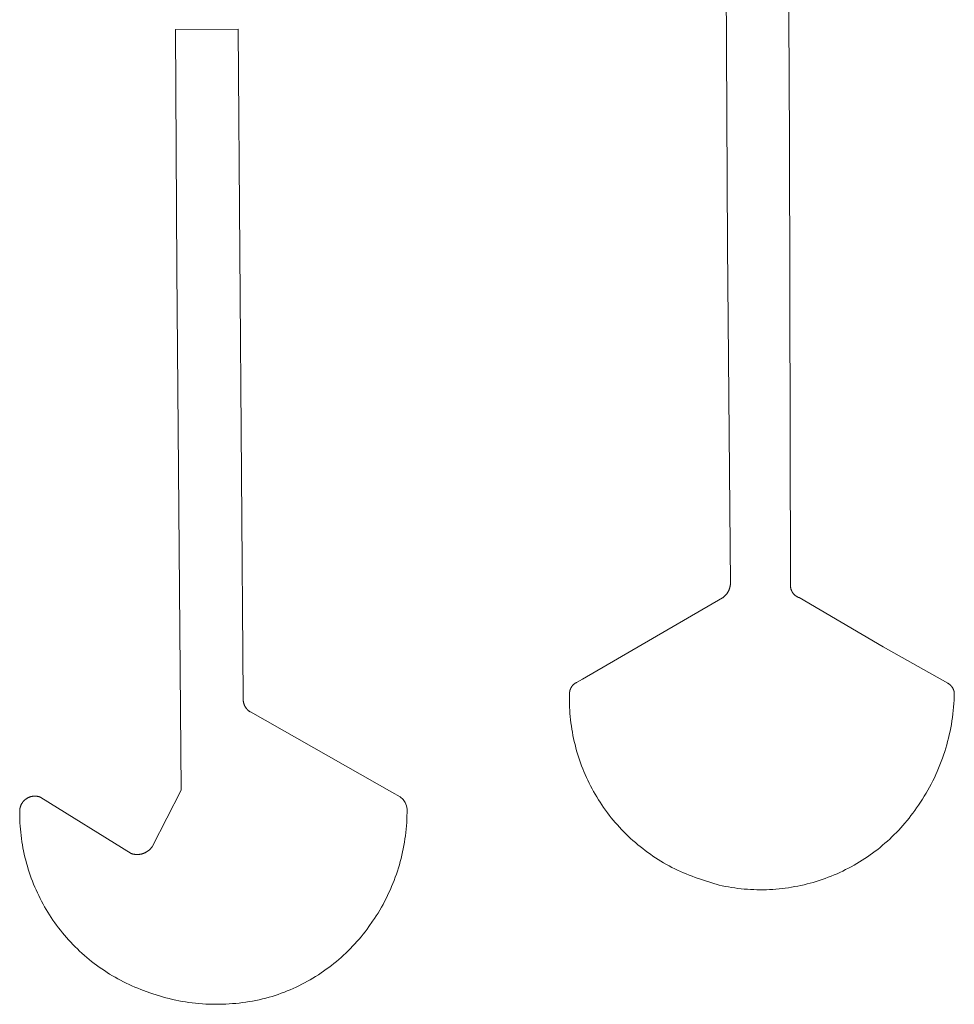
# Model space of a CAD drawing. Extents: x 211930 to 222589, y 569015 to 577578.
# Tile 81 of 95: x 222471 to 222500, y 575875 to 575906. Entities that reach past the tile are written whole.
import ezdxf

# ---------------------------------------------------------------- set-up
doc = ezdxf.new("R2010")
doc.units = 0
doc.layers.add('016 Alles planjaar 2023', color=72, linetype='Continuous', lineweight=20, true_color=0x1e90ff)

msp = doc.modelspace()

# ---------------------------------------------------------------- hatches: boundary and pattern name
at = {"layer": '016 Alles planjaar 2023', "true_color": 0x1e90ff}
h = msp.add_hatch(dxfattribs=at)
h.set_pattern_fill('DQ_CLEAR', color=72, style=0)
h.set_pattern_definition([])
h.paths.add_polyline_path([(222487.725, 575885.021), (222487.725, 575884.983), (222487.724, 575884.885), (222487.724, 575884.787), (222487.726, 575884.69), (222487.729, 575884.592), (222487.734, 575884.494), (222487.741, 575884.397), (222487.749, 575884.299), (222487.759, 575884.202), (222487.771, 575884.105), (222487.784, 575884.008), (222487.799, 575883.912), (222487.815, 575883.815), (222487.833, 575883.719), (222487.853, 575883.623), (222487.874, 575883.528), (222487.897, 575883.433), (222487.921, 575883.338), (222487.947, 575883.244), (222487.974, 575883.15), (222488.003, 575883.057), (222488.034, 575882.964), (222488.066, 575882.871), (222488.1, 575882.78), (222488.135, 575882.688), (222488.172, 575882.598), (222488.21, 575882.508), (222488.25, 575882.419), (222488.291, 575882.33), (222488.334, 575882.242), (222488.378, 575882.155), (222488.423, 575882.068), (222488.47, 575881.983), (222488.519, 575881.898), (222488.569, 575881.813), (222488.62, 575881.73), (222488.673, 575881.648), (222488.727, 575881.566), (222488.782, 575881.486), (222488.839, 575881.406), (222488.897, 575881.327), (222488.956, 575881.25), (222489.016, 575881.173), (222489.078, 575881.097), (222489.141, 575881.023), (222489.206, 575880.949), (222489.271, 575880.876), (222489.338, 575880.805), (222489.406, 575880.735), (222489.475, 575880.666), (222489.545, 575880.598), (222489.617, 575880.531), (222489.689, 575880.465), (222489.763, 575880.401), (222489.837, 575880.337), (222489.913, 575880.276), (222489.99, 575880.215), (222490.067, 575880.156), (222490.146, 575880.098), (222490.226, 575880.041), (222490.306, 575879.985), (222490.388, 575879.931), (222490.47, 575879.879), (222490.553, 575879.827), (222490.637, 575879.777), (222490.722, 575879.729), (222490.808, 575879.682), (222490.894, 575879.636), (222490.982, 575879.592), (222491.07, 575879.549), (222491.158, 575879.508), (222491.248, 575879.468), (222491.337, 575879.43), (222491.428, 575879.393), (222491.519, 575879.358), (222491.611, 575879.324), (222492.356, 575879.085), (222492.452, 575879.064), (222492.548, 575879.045), (222492.644, 575879.028), (222492.741, 575879.012), (222492.838, 575878.998), (222492.935, 575878.985), (222493.033, 575878.974), (222493.13, 575878.965), (222493.228, 575878.957), (222493.326, 575878.951), (222493.424, 575878.946), (222493.521, 575878.944), (222493.619, 575878.942), (222493.717, 575878.943), (222493.815, 575878.945), (222493.913, 575878.949), (222494.011, 575878.954), (222494.109, 575878.961), (222494.207, 575878.97), (222494.304, 575878.98), (222494.401, 575878.992), (222494.498, 575879.006), (222494.595, 575879.021), (222494.692, 575879.038), (222494.788, 575879.056), (222494.884, 575879.076), (222494.98, 575879.098), (222495.075, 575879.121), (222495.17, 575879.146), (222495.264, 575879.172), (222495.358, 575879.2), (222495.451, 575879.229), (222495.544, 575879.261), (222495.637, 575879.293), (222495.728, 575879.327), (222495.82, 575879.363), (222495.91, 575879.4), (222496, 575879.439), (222496.09, 575879.479), (222496.178, 575879.521), (222496.266, 575879.564), (222496.354, 575879.609), (222496.44, 575879.655), (222496.526, 575879.703), (222496.611, 575879.752), (222496.695, 575879.802), (222496.778, 575879.854), (222496.86, 575879.907), (222496.941, 575879.962), (222497.022, 575880.018), (222497.102, 575880.075), (222497.18, 575880.133), (222497.258, 575880.193), (222497.334, 575880.255), (222497.41, 575880.317), (222497.484, 575880.381), (222497.558, 575880.446), (222497.63, 575880.512), (222497.701, 575880.579), (222497.771, 575880.648), (222497.84, 575880.717), (222497.908, 575880.788), (222497.974, 575880.86), (222498.039, 575880.933), (222498.103, 575881.007), (222498.166, 575881.083), (222498.228, 575881.159), (222498.288, 575881.236), (222498.347, 575881.315), (222498.405, 575881.394), (222498.461, 575881.474), (222498.523, 575881.563), (222498.584, 575881.653), (222498.643, 575881.744), (222498.7, 575881.836), (222498.756, 575881.929), (222498.811, 575882.024), (222498.863, 575882.118), (222498.914, 575882.214), (222498.964, 575882.311), (222499.011, 575882.409), (222499.057, 575882.507), (222499.102, 575882.606), (222499.144, 575882.706), (222499.185, 575882.807), (222499.224, 575882.908), (222499.262, 575883.01), (222499.297, 575883.112), (222499.331, 575883.216), (222499.363, 575883.319), (222499.394, 575883.424), (222499.422, 575883.528), (222499.449, 575883.634), (222499.474, 575883.739), (222499.497, 575883.846), (222499.518, 575883.952), (222499.538, 575884.059), (222499.555, 575884.166), (222499.571, 575884.273), (222499.585, 575884.381), (222499.597, 575884.489), (222499.607, 575884.597), (222499.615, 575884.706), (222499.622, 575884.814), (222499.626, 575884.922), (222499.628, 575885.038), (222499.627, 575885.044), (222499.626, 575885.051), (222499.625, 575885.058), (222499.624, 575885.064), (222499.622, 575885.071), (222499.621, 575885.078), (222499.619, 575885.084), (222499.617, 575885.091), (222499.615, 575885.097), (222499.614, 575885.104), (222499.611, 575885.11), (222499.609, 575885.116), (222499.607, 575885.123), (222499.605, 575885.129), (222499.602, 575885.135), (222499.599, 575885.142), (222499.597, 575885.148), (222499.594, 575885.154), (222499.591, 575885.16), (222499.588, 575885.166), (222499.585, 575885.172), (222499.582, 575885.178), (222499.578, 575885.184), (222499.575, 575885.19), (222499.571, 575885.196), (222499.568, 575885.201), (222499.564, 575885.207), (222499.56, 575885.213), (222499.556, 575885.218), (222499.552, 575885.224), (222499.548, 575885.229), (222499.544, 575885.234), (222499.54, 575885.239), (222499.535, 575885.245), (222499.531, 575885.25), (222499.526, 575885.255), (222499.522, 575885.26), (222499.517, 575885.265), (222499.512, 575885.269), (222499.507, 575885.274), (222499.503, 575885.279), (222499.498, 575885.283), (222499.492, 575885.288), (222499.487, 575885.292), (222499.482, 575885.296), (222499.477, 575885.301), (222499.471, 575885.305), (222499.466, 575885.309), (222499.46, 575885.313), (222499.455, 575885.316), (222499.449, 575885.32), (222499.443, 575885.324), (222499.438, 575885.327), (222499.432, 575885.331), (222499.426, 575885.334), (222497.426, 575886.461), (222494.827, 575887.981), (222494.821, 575887.983), (222494.814, 575887.986), (222494.808, 575887.988), (222494.802, 575887.991), (222494.796, 575887.994), (222494.79, 575887.997), (222494.784, 575888), (222494.778, 575888.003), (222494.772, 575888.006), (222494.766, 575888.009), (222494.76, 575888.012), (222494.754, 575888.016), (222494.748, 575888.019), (222494.743, 575888.023), (222494.737, 575888.027), (222494.732, 575888.031), (222494.726, 575888.034), (222494.721, 575888.038), (222494.715, 575888.043), (222494.71, 575888.047), (222494.705, 575888.051), (222494.7, 575888.055), (222494.695, 575888.06), (222494.69, 575888.064), (222494.685, 575888.069), (222494.68, 575888.074), (222494.675, 575888.078), (222494.671, 575888.083), (222494.666, 575888.088), (222494.661, 575888.093), (222494.657, 575888.098), (222494.653, 575888.103), (222494.648, 575888.109), (222494.644, 575888.114), (222494.64, 575888.119), (222494.636, 575888.125), (222494.632, 575888.13), (222494.628, 575888.136), (222494.625, 575888.141), (222494.621, 575888.147), (222494.618, 575888.153), (222494.614, 575888.159), (222494.611, 575888.164), (222494.608, 575888.17), (222494.604, 575888.176), (222494.601, 575888.182), (222494.598, 575888.188), (222494.596, 575888.194), (222494.593, 575888.201), (222494.59, 575888.207), (222494.588, 575888.213), (222494.585, 575888.219), (222494.583, 575888.226), (222494.581, 575888.232), (222494.579, 575888.238), (222494.577, 575888.245), (222494.575, 575888.251), (222494.573, 575888.258), (222494.571, 575888.264), (222494.57, 575888.271), (222494.568, 575888.277), (222494.567, 575888.284), (222494.566, 575888.291), (222494.565, 575888.297), (222494.564, 575888.304), (222494.563, 575888.311), (222494.562, 575888.317), (222494.561, 575888.324), (222494.561, 575888.331), (222494.56, 575888.337), (222494.56, 575888.344), (222494.56, 575888.351), (222494.559, 575888.358), (222494.559, 575888.364), (222494.559, 575888.371), (222494.56, 575888.378), (222494.56, 575888.385), (222494.56, 575888.391), (222494.561, 575888.398), (222494.529, 575902.083), (222494.389, 575929.295), (222492.423, 575929.284), (222492.524, 575917.189), (222492.617, 575898.873), (222492.704, 575888.411), (222492.703, 575888.401), (222492.702, 575888.391), (222492.701, 575888.381), (222492.7, 575888.371), (222492.698, 575888.361), (222492.697, 575888.351), (222492.695, 575888.342), (222492.693, 575888.332), (222492.691, 575888.322), (222492.689, 575888.312), (222492.686, 575888.302), (222492.684, 575888.293), (222492.681, 575888.283), (222492.678, 575888.274), (222492.675, 575888.264), (222492.672, 575888.255), (222492.668, 575888.245), (222492.665, 575888.236), (222492.661, 575888.227), (222492.657, 575888.217), (222492.653, 575888.208), (222492.649, 575888.199), (222492.644, 575888.19), (222492.64, 575888.181), (222492.635, 575888.172), (222492.63, 575888.163), (222492.625, 575888.155), (222492.62, 575888.146), (222492.615, 575888.138), (222492.61, 575888.129), (222492.604, 575888.121), (222492.598, 575888.113), (222492.593, 575888.104), (222492.587, 575888.096), (222492.58, 575888.088), (222492.574, 575888.081), (222492.568, 575888.073), (222492.561, 575888.065), (222492.555, 575888.058), (222492.548, 575888.05), (222492.541, 575888.043), (222492.534, 575888.036), (222492.527, 575888.029), (222492.52, 575888.022), (222492.512, 575888.015), (222492.505, 575888.008), (222492.497, 575888.002), (222492.49, 575887.995), (222492.482, 575887.989), (222492.474, 575887.983), (222492.466, 575887.977), (222492.458, 575887.971), (222488.129, 575885.463), (222487.945, 575885.356), (222487.939, 575885.353), (222487.933, 575885.35), (222487.928, 575885.347), (222487.922, 575885.344), (222487.916, 575885.341), (222487.911, 575885.337), (222487.905, 575885.334), (222487.9, 575885.33), (222487.895, 575885.327), (222487.889, 575885.323), (222487.884, 575885.319), (222487.879, 575885.315), (222487.874, 575885.312), (222487.869, 575885.307), (222487.864, 575885.303), (222487.859, 575885.299), (222487.854, 575885.295), (222487.849, 575885.291), (222487.844, 575885.286), (222487.84, 575885.282), (222487.835, 575885.277), (222487.831, 575885.272), (222487.826, 575885.268), (222487.822, 575885.263), (222487.818, 575885.258), (222487.814, 575885.253), (222487.81, 575885.248), (222487.806, 575885.243), (222487.802, 575885.238), (222487.798, 575885.232), (222487.794, 575885.227), (222487.79, 575885.222), (222487.787, 575885.216), (222487.783, 575885.211), (222487.78, 575885.205), (222487.777, 575885.2), (222487.774, 575885.194), (222487.77, 575885.188), (222487.767, 575885.183), (222487.765, 575885.177), (222487.762, 575885.171), (222487.759, 575885.165), (222487.756, 575885.159), (222487.754, 575885.153), (222487.752, 575885.147), (222487.749, 575885.141), (222487.747, 575885.135), (222487.745, 575885.129), (222487.743, 575885.123), (222487.741, 575885.117), (222487.739, 575885.11), (222487.737, 575885.104), (222487.736, 575885.098), (222487.734, 575885.092), (222487.733, 575885.085), (222487.732, 575885.079), (222487.731, 575885.072), (222487.729, 575885.066), (222487.729, 575885.06), (222487.728, 575885.053), (222487.727, 575885.047), (222487.726, 575885.04), (222487.726, 575885.034), (222487.725, 575885.027), (222487.725, 575885.021)])
h = msp.add_hatch(dxfattribs=at)
h.set_pattern_fill('DQ_CLEAR', color=72, style=0)
h.set_pattern_definition([])
h.paths.add_polyline_path([(222478.532, 575875.644), (222478.626, 575875.674), (222478.719, 575875.706), (222478.812, 575875.739), (222478.905, 575875.774), (222478.996, 575875.811), (222479.087, 575875.849), (222479.178, 575875.889), (222479.268, 575875.93), (222479.357, 575875.972), (222479.445, 575876.017), (222479.532, 575876.062), (222479.619, 575876.109), (222479.705, 575876.158), (222479.79, 575876.208), (222479.874, 575876.26), (222479.958, 575876.312), (222480.04, 575876.367), (222480.121, 575876.423), (222480.202, 575876.48), (222480.282, 575876.538), (222480.36, 575876.598), (222480.438, 575876.659), (222480.514, 575876.721), (222480.589, 575876.785), (222480.664, 575876.85), (222480.737, 575876.916), (222480.809, 575876.984), (222480.88, 575877.052), (222480.95, 575877.122), (222481.018, 575877.193), (222481.085, 575877.266), (222481.152, 575877.339), (222481.216, 575877.413), (222481.28, 575877.489), (222481.342, 575877.565), (222481.403, 575877.643), (222481.463, 575877.722), (222481.521, 575877.801), (222481.637, 575877.966), (222481.694, 575878.051), (222481.749, 575878.136), (222481.804, 575878.223), (222481.856, 575878.311), (222481.908, 575878.399), (222481.958, 575878.489), (222482.006, 575878.579), (222482.053, 575878.67), (222482.098, 575878.761), (222482.141, 575878.854), (222482.184, 575878.947), (222482.224, 575879.041), (222482.263, 575879.136), (222482.3, 575879.231), (222482.336, 575879.327), (222482.37, 575879.423), (222482.403, 575879.52), (222482.433, 575879.618), (222482.463, 575879.716), (222482.49, 575879.814), (222482.516, 575879.913), (222482.54, 575880.012), (222482.563, 575880.112), (222482.583, 575880.212), (222482.603, 575880.313), (222482.62, 575880.414), (222482.636, 575880.515), (222482.65, 575880.616), (222482.662, 575880.717), (222482.673, 575880.819), (222482.681, 575880.921), (222482.689, 575881.023), (222482.694, 575881.125), (222482.698, 575881.227), (222482.7, 575881.33), (222482.7, 575881.432), (222482.686, 575881.542), (222482.646, 575881.645), (222482.577, 575881.74), (222482.487, 575881.814), (222482.23, 575881.96), (222477.854, 575884.443), (222477.847, 575884.447), (222477.841, 575884.451), (222477.834, 575884.456), (222477.828, 575884.46), (222477.822, 575884.465), (222477.815, 575884.469), (222477.809, 575884.474), (222477.803, 575884.479), (222477.797, 575884.484), (222477.791, 575884.489), (222477.785, 575884.494), (222477.78, 575884.499), (222477.774, 575884.505), (222477.768, 575884.51), (222477.763, 575884.516), (222477.758, 575884.521), (222477.752, 575884.527), (222477.747, 575884.533), (222477.742, 575884.539), (222477.737, 575884.545), (222477.732, 575884.551), (222477.727, 575884.557), (222477.723, 575884.563), (222477.718, 575884.569), (222477.714, 575884.576), (222477.709, 575884.582), (222477.705, 575884.589), (222477.701, 575884.595), (222477.697, 575884.602), (222477.693, 575884.609), (222477.689, 575884.615), (222477.685, 575884.622), (222477.682, 575884.629), (222477.678, 575884.636), (222477.675, 575884.643), (222477.672, 575884.65), (222477.669, 575884.657), (222477.666, 575884.664), (222477.663, 575884.672), (222477.66, 575884.679), (222477.658, 575884.686), (222477.655, 575884.694), (222477.653, 575884.701), (222477.65, 575884.708), (222477.648, 575884.716), (222477.646, 575884.723), (222477.644, 575884.731), (222477.643, 575884.739), (222477.641, 575884.746), (222477.64, 575884.754), (222477.638, 575884.762), (222477.637, 575884.769), (222477.636, 575884.777), (222477.635, 575884.785), (222477.634, 575884.792), (222477.633, 575884.8), (222477.633, 575884.808), (222477.632, 575884.816), (222477.632, 575884.823), (222477.632, 575884.831), (222477.632, 575884.839), (222477.632, 575884.847), (222477.632, 575884.855), (222477.632, 575884.862), (222477.633, 575884.87), (222477.633, 575884.878), (222477.634, 575884.886), (222477.635, 575884.893), (222477.636, 575884.901), (222477.479, 575905.573), (222475.541, 575905.558), (222475.582, 575898.141), (222475.718, 575882.025), (222474.828, 575880.293), (222474.823, 575880.285), (222474.818, 575880.277), (222474.812, 575880.27), (222474.807, 575880.262), (222474.801, 575880.255), (222474.795, 575880.247), (222474.789, 575880.24), (222474.783, 575880.233), (222474.777, 575880.225), (222474.771, 575880.218), (222474.764, 575880.211), (222474.758, 575880.205), (222474.751, 575880.198), (222474.745, 575880.191), (222474.738, 575880.185), (222474.731, 575880.179), (222474.724, 575880.172), (222474.717, 575880.166), (222474.709, 575880.16), (222474.702, 575880.154), (222474.695, 575880.149), (222474.687, 575880.143), (222474.679, 575880.137), (222474.672, 575880.132), (222474.664, 575880.127), (222474.656, 575880.122), (222474.648, 575880.117), (222474.64, 575880.112), (222474.632, 575880.107), (222474.624, 575880.102), (222474.615, 575880.098), (222474.607, 575880.094), (222474.598, 575880.089), (222474.59, 575880.085), (222474.581, 575880.082), (222474.573, 575880.078), (222474.564, 575880.074), (222474.555, 575880.071), (222474.547, 575880.067), (222474.538, 575880.064), (222474.529, 575880.061), (222474.52, 575880.058), (222474.511, 575880.056), (222474.502, 575880.053), (222474.493, 575880.051), (222474.483, 575880.048), (222474.474, 575880.046), (222474.465, 575880.044), (222474.456, 575880.042), (222474.447, 575880.041), (222474.437, 575880.039), (222474.428, 575880.038), (222474.419, 575880.037), (222474.409, 575880.036), (222474.4, 575880.035), (222474.391, 575880.034), (222474.381, 575880.033), (222474.372, 575880.033), (222474.362, 575880.033), (222474.353, 575880.033), (222474.344, 575880.033), (222474.334, 575880.033), (222474.325, 575880.033), (222474.315, 575880.034), (222474.306, 575880.034), (222474.297, 575880.035), (222474.287, 575880.036), (222474.278, 575880.037), (222474.269, 575880.039), (222474.259, 575880.04), (222474.25, 575880.042), (222474.241, 575880.043), (222474.231, 575880.045), (222474.222, 575880.047), (222474.213, 575880.05), (222474.204, 575880.052), (222474.195, 575880.055), (222474.186, 575880.057), (222474.177, 575880.06), (222474.168, 575880.063), (222471.376, 575881.801), (222471.369, 575881.804), (222471.362, 575881.807), (222471.354, 575881.81), (222471.347, 575881.812), (222471.34, 575881.815), (222471.332, 575881.817), (222471.325, 575881.82), (222471.317, 575881.822), (222471.31, 575881.824), (222471.302, 575881.826), (222471.294, 575881.828), (222471.287, 575881.83), (222471.279, 575881.831), (222471.272, 575881.833), (222471.264, 575881.834), (222471.256, 575881.835), (222471.248, 575881.836), (222471.241, 575881.837), (222471.233, 575881.838), (222471.225, 575881.838), (222471.217, 575881.839), (222471.209, 575881.839), (222471.202, 575881.84), (222471.194, 575881.84), (222471.186, 575881.84), (222471.178, 575881.84), (222471.17, 575881.839), (222471.163, 575881.839), (222471.155, 575881.839), (222471.147, 575881.838), (222471.139, 575881.837), (222471.131, 575881.836), (222471.124, 575881.835), (222471.116, 575881.834), (222471.108, 575881.833), (222471.101, 575881.831), (222471.093, 575881.83), (222471.085, 575881.828), (222471.078, 575881.826), (222471.07, 575881.825), (222471.063, 575881.823), (222471.055, 575881.82), (222471.048, 575881.818), (222471.04, 575881.816), (222471.033, 575881.813), (222471.025, 575881.81), (222471.018, 575881.808), (222471.011, 575881.805), (222471.004, 575881.802), (222470.996, 575881.799), (222470.989, 575881.795), (222470.982, 575881.792), (222470.975, 575881.789), (222470.968, 575881.785), (222470.962, 575881.781), (222470.955, 575881.777), (222470.948, 575881.773), (222470.941, 575881.769), (222470.935, 575881.765), (222470.928, 575881.761), (222470.922, 575881.757), (222470.915, 575881.752), (222470.909, 575881.747), (222470.903, 575881.743), (222470.897, 575881.738), (222470.891, 575881.733), (222470.885, 575881.728), (222470.879, 575881.723), (222470.873, 575881.718), (222470.867, 575881.712), (222470.861, 575881.707), (222470.856, 575881.701), (222470.85, 575881.696), (222470.845, 575881.69), (222470.84, 575881.684), (222470.835, 575881.679), (222470.829, 575881.673), (222470.824, 575881.667), (222470.82, 575881.661), (222470.815, 575881.654), (222470.81, 575881.648), (222470.806, 575881.642), (222470.801, 575881.635), (222470.797, 575881.629), (222470.792, 575881.622), (222470.788, 575881.616), (222470.784, 575881.609), (222470.78, 575881.602), (222470.777, 575881.595), (222470.773, 575881.589), (222470.769, 575881.582), (222470.766, 575881.575), (222470.763, 575881.568), (222470.759, 575881.56), (222470.756, 575881.553), (222470.753, 575881.546), (222470.75, 575881.539), (222470.748, 575881.531), (222470.745, 575881.524), (222470.742, 575881.517), (222470.74, 575881.509), (222470.738, 575881.502), (222470.736, 575881.494), (222470.734, 575881.487), (222470.732, 575881.479), (222470.73, 575881.472), (222470.728, 575881.464), (222470.727, 575881.456), (222470.726, 575881.449), (222470.724, 575881.441), (222470.723, 575881.433), (222470.722, 575881.425), (222470.721, 575881.418), (222470.721, 575881.41), (222470.72, 575881.402), (222470.719, 575881.304), (222470.72, 575881.207), (222470.723, 575881.109), (222470.727, 575881.012), (222470.733, 575880.915), (222470.741, 575880.817), (222470.75, 575880.72), (222470.761, 575880.623), (222470.773, 575880.527), (222470.787, 575880.43), (222470.803, 575880.334), (222470.82, 575880.238), (222470.839, 575880.142), (222470.859, 575880.047), (222470.881, 575879.952), (222470.905, 575879.857), (222470.93, 575879.763), (222470.957, 575879.669), (222470.985, 575879.576), (222471.015, 575879.483), (222471.046, 575879.391), (222471.079, 575879.299), (222471.113, 575879.207), (222471.149, 575879.117), (222471.187, 575879.027), (222471.226, 575878.937), (222471.266, 575878.849), (222471.308, 575878.76), (222471.351, 575878.673), (222471.396, 575878.586), (222471.442, 575878.501), (222471.49, 575878.415), (222471.539, 575878.331), (222471.589, 575878.248), (222471.641, 575878.165), (222471.694, 575878.083), (222471.749, 575878.003), (222471.805, 575877.923), (222471.862, 575877.844), (222471.921, 575877.766), (222471.98, 575877.689), (222472.041, 575877.613), (222472.104, 575877.538), (222472.167, 575877.464), (222472.232, 575877.391), (222472.298, 575877.319), (222472.365, 575877.248), (222472.434, 575877.179), (222472.503, 575877.11), (222472.574, 575877.043), (222472.646, 575876.977), (222472.719, 575876.912), (222472.792, 575876.849), (222472.867, 575876.786), (222472.943, 575876.725), (222473.02, 575876.665), (222473.098, 575876.607), (222473.177, 575876.549), (222473.257, 575876.494), (222473.338, 575876.439), (222473.42, 575876.386), (222473.502, 575876.334), (222473.586, 575876.283), (222473.67, 575876.234), (222473.755, 575876.187), (222473.841, 575876.14), (222473.928, 575876.095), (222474.015, 575876.052), (222474.103, 575876.01), (222474.192, 575875.97), (222474.281, 575875.931), (222474.371, 575875.893), (222474.462, 575875.857), (222474.553, 575875.823), (222474.743, 575875.754), (222474.841, 575875.72), (222474.94, 575875.688), (222475.04, 575875.657), (222475.14, 575875.628), (222475.24, 575875.601), (222475.341, 575875.575), (222475.442, 575875.551), (222475.544, 575875.529), (222475.646, 575875.508), (222475.749, 575875.489), (222475.851, 575875.472), (222475.954, 575875.457), (222476.058, 575875.443), (222476.161, 575875.432), (222476.265, 575875.422), (222476.369, 575875.413), (222476.473, 575875.407), (222476.577, 575875.402), (222476.681, 575875.399), (222476.785, 575875.398), (222476.889, 575875.398), (222476.993, 575875.4), (222477.097, 575875.404), (222477.201, 575875.41), (222477.305, 575875.418), (222477.409, 575875.427), (222477.512, 575875.438), (222477.616, 575875.451), (222477.719, 575875.465), (222477.822, 575875.482), (222477.924, 575875.5), (222478.027, 575875.519), (222478.128, 575875.541), (222478.23, 575875.564), (222478.331, 575875.589), (222478.432, 575875.616), (222478.532, 575875.644)])

# ---------------------------------------------------------------- linework, layer by layer
at = {"layer": '016 Alles planjaar 2023', "color": 14, "true_color": 0x004000}
msp.add_lwpolyline([(222492.524, 575917.189), (222492.617, 575898.873), (222492.704, 575888.411), (222492.703, 575888.401), (222492.702, 575888.391), (222492.701, 575888.381), (222492.7, 575888.371), (222492.698, 575888.361), (222492.697, 575888.351), (222492.695, 575888.342), (222492.693, 575888.332), (222492.691, 575888.322), (222492.689, 575888.312), (222492.686, 575888.302), (222492.684, 575888.293), (222492.681, 575888.283), (222492.678, 575888.274), (222492.675, 575888.264), (222492.672, 575888.255), (222492.668, 575888.245), (222492.665, 575888.236), (222492.661, 575888.227), (222492.657, 575888.217), (222492.653, 575888.208), (222492.649, 575888.199), (222492.644, 575888.19), (222492.64, 575888.181), (222492.635, 575888.172), (222492.63, 575888.163), (222492.625, 575888.155), (222492.62, 575888.146), (222492.615, 575888.138), (222492.61, 575888.129), (222492.604, 575888.121), (222492.598, 575888.113), (222492.593, 575888.104), (222492.587, 575888.096), (222492.58, 575888.088), (222492.574, 575888.081), (222492.568, 575888.073), (222492.561, 575888.065), (222492.555, 575888.058), (222492.548, 575888.05), (222492.541, 575888.043), (222492.534, 575888.036), (222492.527, 575888.029), (222492.52, 575888.022), (222492.512, 575888.015), (222492.505, 575888.008), (222492.497, 575888.002), (222492.49, 575887.995), (222492.482, 575887.989), (222492.474, 575887.983), (222492.466, 575887.977), (222492.458, 575887.971), (222488.129, 575885.463), (222487.945, 575885.356), (222487.939, 575885.353), (222487.933, 575885.35), (222487.928, 575885.347), (222487.922, 575885.344), (222487.916, 575885.341), (222487.911, 575885.337), (222487.905, 575885.334), (222487.9, 575885.33), (222487.895, 575885.327), (222487.889, 575885.323), (222487.884, 575885.319), (222487.879, 575885.315), (222487.874, 575885.312), (222487.869, 575885.307), (222487.864, 575885.303), (222487.859, 575885.299), (222487.854, 575885.295), (222487.849, 575885.291), (222487.844, 575885.286), (222487.84, 575885.282), (222487.835, 575885.277), (222487.831, 575885.272), (222487.826, 575885.268), (222487.822, 575885.263), (222487.818, 575885.258), (222487.814, 575885.253), (222487.81, 575885.248), (222487.806, 575885.243), (222487.802, 575885.238), (222487.798, 575885.232), (222487.794, 575885.227), (222487.79, 575885.222), (222487.787, 575885.216), (222487.783, 575885.211), (222487.78, 575885.205), (222487.777, 575885.2), (222487.774, 575885.194), (222487.77, 575885.188), (222487.767, 575885.183), (222487.765, 575885.177), (222487.762, 575885.171), (222487.759, 575885.165), (222487.756, 575885.159), (222487.754, 575885.153), (222487.752, 575885.147), (222487.749, 575885.141), (222487.747, 575885.135), (222487.745, 575885.129), (222487.743, 575885.123), (222487.741, 575885.117), (222487.739, 575885.11), (222487.737, 575885.104), (222487.736, 575885.098), (222487.734, 575885.092), (222487.733, 575885.085), (222487.732, 575885.079), (222487.731, 575885.072), (222487.729, 575885.066), (222487.729, 575885.06), (222487.728, 575885.053), (222487.727, 575885.047), (222487.726, 575885.04), (222487.726, 575885.034), (222487.725, 575885.027), (222487.725, 575885.021), (222487.725, 575885.021), (222487.725, 575884.983), (222487.724, 575884.885), (222487.724, 575884.787), (222487.726, 575884.69), (222487.729, 575884.592), (222487.734, 575884.494), (222487.741, 575884.397), (222487.749, 575884.299), (222487.759, 575884.202), (222487.771, 575884.105), (222487.784, 575884.008), (222487.799, 575883.912), (222487.815, 575883.815), (222487.833, 575883.719), (222487.853, 575883.623), (222487.874, 575883.528), (222487.897, 575883.433), (222487.921, 575883.338), (222487.947, 575883.244), (222487.974, 575883.15), (222488.003, 575883.057), (222488.034, 575882.964), (222488.066, 575882.871), (222488.1, 575882.78), (222488.135, 575882.688), (222488.172, 575882.598), (222488.21, 575882.508), (222488.25, 575882.419), (222488.291, 575882.33), (222488.334, 575882.242), (222488.378, 575882.155), (222488.423, 575882.068), (222488.47, 575881.983), (222488.519, 575881.898), (222488.569, 575881.813), (222488.62, 575881.73), (222488.673, 575881.648), (222488.727, 575881.566), (222488.782, 575881.486), (222488.839, 575881.406), (222488.897, 575881.327), (222488.956, 575881.25), (222489.016, 575881.173), (222489.078, 575881.097), (222489.141, 575881.023), (222489.206, 575880.949), (222489.271, 575880.876), (222489.338, 575880.805), (222489.406, 575880.735), (222489.475, 575880.666), (222489.545, 575880.598), (222489.617, 575880.531), (222489.689, 575880.465), (222489.763, 575880.401), (222489.837, 575880.337), (222489.913, 575880.276), (222489.99, 575880.215), (222490.067, 575880.156), (222490.146, 575880.098), (222490.226, 575880.041), (222490.306, 575879.985), (222490.388, 575879.931), (222490.47, 575879.879), (222490.553, 575879.827), (222490.637, 575879.777), (222490.722, 575879.729), (222490.808, 575879.682), (222490.894, 575879.636), (222490.982, 575879.592), (222491.07, 575879.549), (222491.158, 575879.508), (222491.248, 575879.468), (222491.337, 575879.43), (222491.428, 575879.393), (222491.519, 575879.358), (222491.611, 575879.324), (222492.356, 575879.085), (222492.452, 575879.064), (222492.548, 575879.045), (222492.644, 575879.028), (222492.741, 575879.012), (222492.838, 575878.998), (222492.935, 575878.985), (222493.033, 575878.974), (222493.13, 575878.965), (222493.228, 575878.957), (222493.326, 575878.951), (222493.424, 575878.946), (222493.521, 575878.944), (222493.619, 575878.942), (222493.717, 575878.943), (222493.815, 575878.945), (222493.913, 575878.949), (222494.011, 575878.954), (222494.109, 575878.961), (222494.207, 575878.97), (222494.304, 575878.98), (222494.401, 575878.992), (222494.498, 575879.006), (222494.595, 575879.021), (222494.692, 575879.038), (222494.788, 575879.056), (222494.884, 575879.076), (222494.98, 575879.098), (222495.075, 575879.121), (222495.17, 575879.146), (222495.264, 575879.172), (222495.358, 575879.2), (222495.451, 575879.229), (222495.544, 575879.261), (222495.637, 575879.293), (222495.728, 575879.327), (222495.82, 575879.363), (222495.91, 575879.4), (222496, 575879.439), (222496.09, 575879.479), (222496.178, 575879.521), (222496.266, 575879.564), (222496.354, 575879.609), (222496.44, 575879.655), (222496.526, 575879.703), (222496.611, 575879.752), (222496.695, 575879.802), (222496.778, 575879.854), (222496.86, 575879.907), (222496.941, 575879.962), (222497.022, 575880.018), (222497.102, 575880.075), (222497.18, 575880.133), (222497.258, 575880.193), (222497.334, 575880.255), (222497.41, 575880.317), (222497.484, 575880.381), (222497.558, 575880.446), (222497.63, 575880.512), (222497.701, 575880.579), (222497.771, 575880.648), (222497.84, 575880.717), (222497.908, 575880.788), (222497.974, 575880.86), (222498.039, 575880.933), (222498.103, 575881.007), (222498.166, 575881.083), (222498.228, 575881.159), (222498.288, 575881.236), (222498.347, 575881.315), (222498.405, 575881.394), (222498.461, 575881.474), (222498.523, 575881.563), (222498.584, 575881.653), (222498.643, 575881.744), (222498.7, 575881.836), (222498.756, 575881.929), (222498.811, 575882.024), (222498.863, 575882.118), (222498.914, 575882.214), (222498.964, 575882.311), (222499.011, 575882.409), (222499.057, 575882.507), (222499.102, 575882.606), (222499.144, 575882.706), (222499.185, 575882.807), (222499.224, 575882.908), (222499.262, 575883.01), (222499.297, 575883.112), (222499.331, 575883.216), (222499.363, 575883.319), (222499.394, 575883.424), (222499.422, 575883.528), (222499.449, 575883.634), (222499.474, 575883.739), (222499.497, 575883.846), (222499.518, 575883.952), (222499.538, 575884.059), (222499.555, 575884.166), (222499.571, 575884.273), (222499.585, 575884.381), (222499.597, 575884.489), (222499.607, 575884.597), (222499.615, 575884.706), (222499.622, 575884.814), (222499.626, 575884.922), (222499.628, 575885.038), (222499.627, 575885.044), (222499.626, 575885.051), (222499.625, 575885.058), (222499.624, 575885.064), (222499.622, 575885.071), (222499.621, 575885.078), (222499.619, 575885.084), (222499.617, 575885.091), (222499.615, 575885.097), (222499.614, 575885.104), (222499.611, 575885.11), (222499.609, 575885.116), (222499.607, 575885.123), (222499.605, 575885.129), (222499.602, 575885.135), (222499.599, 575885.142), (222499.597, 575885.148), (222499.594, 575885.154), (222499.591, 575885.16), (222499.588, 575885.166), (222499.585, 575885.172), (222499.582, 575885.178), (222499.578, 575885.184), (222499.575, 575885.19), (222499.571, 575885.196), (222499.568, 575885.201), (222499.564, 575885.207), (222499.56, 575885.213), (222499.556, 575885.218), (222499.552, 575885.224), (222499.548, 575885.229), (222499.544, 575885.234), (222499.54, 575885.239), (222499.535, 575885.245), (222499.531, 575885.25), (222499.526, 575885.255), (222499.522, 575885.26), (222499.517, 575885.265), (222499.512, 575885.269), (222499.507, 575885.274), (222499.503, 575885.279), (222499.498, 575885.283), (222499.492, 575885.288), (222499.487, 575885.292), (222499.482, 575885.296), (222499.477, 575885.301), (222499.471, 575885.305), (222499.466, 575885.309), (222499.46, 575885.313), (222499.455, 575885.316), (222499.449, 575885.32), (222499.443, 575885.324), (222499.438, 575885.327), (222499.432, 575885.331), (222499.426, 575885.334), (222497.426, 575886.461), (222494.827, 575887.981), (222494.821, 575887.983), (222494.814, 575887.986), (222494.808, 575887.988), (222494.802, 575887.991), (222494.796, 575887.994), (222494.79, 575887.997), (222494.784, 575888), (222494.778, 575888.003), (222494.772, 575888.006), (222494.766, 575888.009), (222494.76, 575888.012), (222494.754, 575888.016), (222494.748, 575888.019), (222494.743, 575888.023), (222494.737, 575888.027), (222494.732, 575888.031), (222494.726, 575888.034), (222494.721, 575888.038), (222494.715, 575888.043), (222494.71, 575888.047), (222494.705, 575888.051), (222494.7, 575888.055), (222494.695, 575888.06), (222494.69, 575888.064), (222494.685, 575888.069), (222494.68, 575888.074), (222494.675, 575888.078), (222494.671, 575888.083), (222494.666, 575888.088), (222494.661, 575888.093), (222494.657, 575888.098), (222494.653, 575888.103), (222494.648, 575888.109), (222494.644, 575888.114), (222494.64, 575888.119), (222494.636, 575888.125), (222494.632, 575888.13), (222494.628, 575888.136), (222494.625, 575888.141), (222494.621, 575888.147), (222494.618, 575888.153), (222494.614, 575888.159), (222494.611, 575888.164), (222494.608, 575888.17), (222494.604, 575888.176), (222494.601, 575888.182), (222494.598, 575888.188), (222494.596, 575888.194), (222494.593, 575888.201), (222494.59, 575888.207), (222494.588, 575888.213), (222494.585, 575888.219), (222494.583, 575888.226), (222494.581, 575888.232), (222494.579, 575888.238), (222494.577, 575888.245), (222494.575, 575888.251), (222494.573, 575888.258), (222494.571, 575888.264), (222494.57, 575888.271), (222494.568, 575888.277), (222494.567, 575888.284), (222494.566, 575888.291), (222494.565, 575888.297), (222494.564, 575888.304), (222494.563, 575888.311), (222494.562, 575888.317), (222494.561, 575888.324), (222494.561, 575888.331), (222494.56, 575888.337), (222494.56, 575888.344), (222494.56, 575888.351), (222494.559, 575888.358), (222494.559, 575888.364), (222494.559, 575888.371), (222494.56, 575888.378), (222494.56, 575888.385), (222494.56, 575888.391), (222494.561, 575888.398), (222494.529, 575902.083), (222494.389, 575929.295)], dxfattribs=at)
msp.add_lwpolyline([(222478.532, 575875.644), (222478.626, 575875.674), (222478.719, 575875.706), (222478.812, 575875.739), (222478.905, 575875.774), (222478.996, 575875.811), (222479.087, 575875.849), (222479.178, 575875.889), (222479.268, 575875.93), (222479.357, 575875.972), (222479.445, 575876.017), (222479.532, 575876.062), (222479.619, 575876.109), (222479.705, 575876.158), (222479.79, 575876.208), (222479.874, 575876.26), (222479.958, 575876.312), (222480.04, 575876.367), (222480.121, 575876.423), (222480.202, 575876.48), (222480.282, 575876.538), (222480.36, 575876.598), (222480.438, 575876.659), (222480.514, 575876.721), (222480.589, 575876.785), (222480.664, 575876.85), (222480.737, 575876.916), (222480.809, 575876.984), (222480.88, 575877.052), (222480.95, 575877.122), (222481.018, 575877.193), (222481.085, 575877.266), (222481.152, 575877.339), (222481.216, 575877.413), (222481.28, 575877.489), (222481.342, 575877.565), (222481.403, 575877.643), (222481.463, 575877.722), (222481.521, 575877.801), (222481.637, 575877.966), (222481.694, 575878.051), (222481.749, 575878.136), (222481.804, 575878.223), (222481.856, 575878.311), (222481.908, 575878.399), (222481.958, 575878.489), (222482.006, 575878.579), (222482.053, 575878.67), (222482.098, 575878.761), (222482.141, 575878.854), (222482.184, 575878.947), (222482.224, 575879.041), (222482.263, 575879.136), (222482.3, 575879.231), (222482.336, 575879.327), (222482.37, 575879.423), (222482.403, 575879.52), (222482.433, 575879.618), (222482.463, 575879.716), (222482.49, 575879.814), (222482.516, 575879.913), (222482.54, 575880.012), (222482.563, 575880.112), (222482.583, 575880.212), (222482.603, 575880.313), (222482.62, 575880.414), (222482.636, 575880.515), (222482.65, 575880.616), (222482.662, 575880.717), (222482.673, 575880.819), (222482.681, 575880.921), (222482.689, 575881.023), (222482.694, 575881.125), (222482.698, 575881.227), (222482.7, 575881.33), (222482.7, 575881.432), (222482.686, 575881.542), (222482.646, 575881.645), (222482.577, 575881.74), (222482.487, 575881.814), (222482.23, 575881.96), (222477.854, 575884.443), (222477.847, 575884.447), (222477.841, 575884.451), (222477.834, 575884.456), (222477.828, 575884.46), (222477.822, 575884.465), (222477.815, 575884.469), (222477.809, 575884.474), (222477.803, 575884.479), (222477.797, 575884.484), (222477.791, 575884.489), (222477.785, 575884.494), (222477.78, 575884.499), (222477.774, 575884.505), (222477.768, 575884.51), (222477.763, 575884.516), (222477.758, 575884.521), (222477.752, 575884.527), (222477.747, 575884.533), (222477.742, 575884.539), (222477.737, 575884.545), (222477.732, 575884.551), (222477.727, 575884.557), (222477.723, 575884.563), (222477.718, 575884.569), (222477.714, 575884.576), (222477.709, 575884.582), (222477.705, 575884.589), (222477.701, 575884.595), (222477.697, 575884.602), (222477.693, 575884.609), (222477.689, 575884.615), (222477.685, 575884.622), (222477.682, 575884.629), (222477.678, 575884.636), (222477.675, 575884.643), (222477.672, 575884.65), (222477.669, 575884.657), (222477.666, 575884.664), (222477.663, 575884.672), (222477.66, 575884.679), (222477.658, 575884.686), (222477.655, 575884.694), (222477.653, 575884.701), (222477.65, 575884.708), (222477.648, 575884.716), (222477.646, 575884.723), (222477.644, 575884.731), (222477.643, 575884.739), (222477.641, 575884.746), (222477.64, 575884.754), (222477.638, 575884.762), (222477.637, 575884.769), (222477.636, 575884.777), (222477.635, 575884.785), (222477.634, 575884.792), (222477.633, 575884.8), (222477.633, 575884.808), (222477.632, 575884.816), (222477.632, 575884.823), (222477.632, 575884.831), (222477.632, 575884.839), (222477.632, 575884.847), (222477.632, 575884.855), (222477.632, 575884.862), (222477.633, 575884.87), (222477.633, 575884.878), (222477.634, 575884.886), (222477.635, 575884.893), (222477.636, 575884.901), (222477.479, 575905.573), (222475.541, 575905.558), (222475.582, 575898.141), (222475.718, 575882.025), (222474.828, 575880.293), (222474.823, 575880.285), (222474.818, 575880.277), (222474.812, 575880.27), (222474.807, 575880.262), (222474.801, 575880.255), (222474.795, 575880.247), (222474.789, 575880.24), (222474.783, 575880.233), (222474.777, 575880.225), (222474.771, 575880.218), (222474.764, 575880.211), (222474.758, 575880.205), (222474.751, 575880.198), (222474.745, 575880.191), (222474.738, 575880.185), (222474.731, 575880.179), (222474.724, 575880.172), (222474.717, 575880.166), (222474.709, 575880.16), (222474.702, 575880.154), (222474.695, 575880.149), (222474.687, 575880.143), (222474.679, 575880.137), (222474.672, 575880.132), (222474.664, 575880.127), (222474.656, 575880.122), (222474.648, 575880.117), (222474.64, 575880.112), (222474.632, 575880.107), (222474.624, 575880.102), (222474.615, 575880.098), (222474.607, 575880.094), (222474.598, 575880.089), (222474.59, 575880.085), (222474.581, 575880.082), (222474.573, 575880.078), (222474.564, 575880.074), (222474.555, 575880.071), (222474.547, 575880.067), (222474.538, 575880.064), (222474.529, 575880.061), (222474.52, 575880.058), (222474.511, 575880.056), (222474.502, 575880.053), (222474.493, 575880.051), (222474.483, 575880.048), (222474.474, 575880.046), (222474.465, 575880.044), (222474.456, 575880.042), (222474.447, 575880.041), (222474.437, 575880.039), (222474.428, 575880.038), (222474.419, 575880.037), (222474.409, 575880.036), (222474.4, 575880.035), (222474.391, 575880.034), (222474.381, 575880.033), (222474.372, 575880.033), (222474.362, 575880.033), (222474.353, 575880.033), (222474.344, 575880.033), (222474.334, 575880.033), (222474.325, 575880.033), (222474.315, 575880.034), (222474.306, 575880.034), (222474.297, 575880.035), (222474.287, 575880.036), (222474.278, 575880.037), (222474.269, 575880.039), (222474.259, 575880.04), (222474.25, 575880.042), (222474.241, 575880.043), (222474.231, 575880.045), (222474.222, 575880.047), (222474.213, 575880.05), (222474.204, 575880.052), (222474.195, 575880.055), (222474.186, 575880.057), (222474.177, 575880.06), (222474.168, 575880.063), (222471.376, 575881.801), (222471.369, 575881.804), (222471.362, 575881.807), (222471.354, 575881.81), (222471.347, 575881.812), (222471.34, 575881.815), (222471.332, 575881.817), (222471.325, 575881.82), (222471.317, 575881.822), (222471.31, 575881.824), (222471.302, 575881.826), (222471.294, 575881.828), (222471.287, 575881.83), (222471.279, 575881.831), (222471.272, 575881.833), (222471.264, 575881.834), (222471.256, 575881.835), (222471.248, 575881.836), (222471.241, 575881.837), (222471.233, 575881.838), (222471.225, 575881.838), (222471.217, 575881.839), (222471.209, 575881.839), (222471.202, 575881.84), (222471.194, 575881.84), (222471.186, 575881.84), (222471.178, 575881.84), (222471.17, 575881.839), (222471.163, 575881.839), (222471.155, 575881.839), (222471.147, 575881.838), (222471.139, 575881.837), (222471.131, 575881.836), (222471.124, 575881.835), (222471.116, 575881.834), (222471.108, 575881.833), (222471.101, 575881.831), (222471.093, 575881.83), (222471.085, 575881.828), (222471.078, 575881.826), (222471.07, 575881.825), (222471.063, 575881.823), (222471.055, 575881.82), (222471.048, 575881.818), (222471.04, 575881.816), (222471.033, 575881.813), (222471.025, 575881.81), (222471.018, 575881.808), (222471.011, 575881.805), (222471.004, 575881.802), (222470.996, 575881.799), (222470.989, 575881.795), (222470.982, 575881.792), (222470.975, 575881.789), (222470.968, 575881.785), (222470.962, 575881.781), (222470.955, 575881.777), (222470.948, 575881.773), (222470.941, 575881.769), (222470.935, 575881.765), (222470.928, 575881.761), (222470.922, 575881.757), (222470.915, 575881.752), (222470.909, 575881.747), (222470.903, 575881.743), (222470.897, 575881.738), (222470.891, 575881.733), (222470.885, 575881.728), (222470.879, 575881.723), (222470.873, 575881.718), (222470.867, 575881.712), (222470.861, 575881.707), (222470.856, 575881.701), (222470.85, 575881.696), (222470.845, 575881.69), (222470.84, 575881.684), (222470.835, 575881.679), (222470.829, 575881.673), (222470.824, 575881.667), (222470.82, 575881.661), (222470.815, 575881.654), (222470.81, 575881.648), (222470.806, 575881.642), (222470.801, 575881.635), (222470.797, 575881.629), (222470.792, 575881.622), (222470.788, 575881.616), (222470.784, 575881.609), (222470.78, 575881.602), (222470.777, 575881.595), (222470.773, 575881.589), (222470.769, 575881.582), (222470.766, 575881.575), (222470.763, 575881.568), (222470.759, 575881.56), (222470.756, 575881.553), (222470.753, 575881.546), (222470.75, 575881.539), (222470.748, 575881.531), (222470.745, 575881.524), (222470.742, 575881.517), (222470.74, 575881.509), (222470.738, 575881.502), (222470.736, 575881.494), (222470.734, 575881.487), (222470.732, 575881.479), (222470.73, 575881.472), (222470.728, 575881.464), (222470.727, 575881.456), (222470.726, 575881.449), (222470.724, 575881.441), (222470.723, 575881.433), (222470.722, 575881.425), (222470.721, 575881.418), (222470.721, 575881.41), (222470.72, 575881.402), (222470.719, 575881.304), (222470.72, 575881.207), (222470.723, 575881.109), (222470.727, 575881.012), (222470.733, 575880.915), (222470.741, 575880.817), (222470.75, 575880.72), (222470.761, 575880.623), (222470.773, 575880.527), (222470.787, 575880.43), (222470.803, 575880.334), (222470.82, 575880.238), (222470.839, 575880.142), (222470.859, 575880.047), (222470.881, 575879.952), (222470.905, 575879.857), (222470.93, 575879.763), (222470.957, 575879.669), (222470.985, 575879.576), (222471.015, 575879.483), (222471.046, 575879.391), (222471.079, 575879.299), (222471.113, 575879.207), (222471.149, 575879.117), (222471.187, 575879.027), (222471.226, 575878.937), (222471.266, 575878.849), (222471.308, 575878.76), (222471.351, 575878.673), (222471.396, 575878.586), (222471.442, 575878.501), (222471.49, 575878.415), (222471.539, 575878.331), (222471.589, 575878.248), (222471.641, 575878.165), (222471.694, 575878.083), (222471.749, 575878.003), (222471.805, 575877.923), (222471.862, 575877.844), (222471.921, 575877.766), (222471.98, 575877.689), (222472.041, 575877.613), (222472.104, 575877.538), (222472.167, 575877.464), (222472.232, 575877.391), (222472.298, 575877.319), (222472.365, 575877.248), (222472.434, 575877.179), (222472.503, 575877.11), (222472.574, 575877.043), (222472.646, 575876.977), (222472.719, 575876.912), (222472.792, 575876.849), (222472.867, 575876.786), (222472.943, 575876.725), (222473.02, 575876.665), (222473.098, 575876.607), (222473.177, 575876.549), (222473.257, 575876.494), (222473.338, 575876.439), (222473.42, 575876.386), (222473.502, 575876.334), (222473.586, 575876.283), (222473.67, 575876.234), (222473.755, 575876.187), (222473.841, 575876.14), (222473.928, 575876.095), (222474.015, 575876.052), (222474.103, 575876.01), (222474.192, 575875.97), (222474.281, 575875.931), (222474.371, 575875.893), (222474.462, 575875.857), (222474.553, 575875.823), (222474.743, 575875.754), (222474.841, 575875.72), (222474.94, 575875.688), (222475.04, 575875.657), (222475.14, 575875.628), (222475.24, 575875.601), (222475.341, 575875.575), (222475.442, 575875.551), (222475.544, 575875.529), (222475.646, 575875.508), (222475.749, 575875.489), (222475.851, 575875.472), (222475.954, 575875.457), (222476.058, 575875.443), (222476.161, 575875.432), (222476.265, 575875.422), (222476.369, 575875.413), (222476.473, 575875.407), (222476.577, 575875.402), (222476.681, 575875.399), (222476.785, 575875.398), (222476.889, 575875.398), (222476.993, 575875.4), (222477.097, 575875.404), (222477.201, 575875.41), (222477.305, 575875.418), (222477.409, 575875.427), (222477.512, 575875.438), (222477.616, 575875.451), (222477.719, 575875.465), (222477.822, 575875.482), (222477.924, 575875.5), (222478.027, 575875.519), (222478.128, 575875.541), (222478.23, 575875.564), (222478.331, 575875.589), (222478.432, 575875.616), (222478.532, 575875.644)], close=True, dxfattribs=at)

doc.saveas('drawing.dxf')
